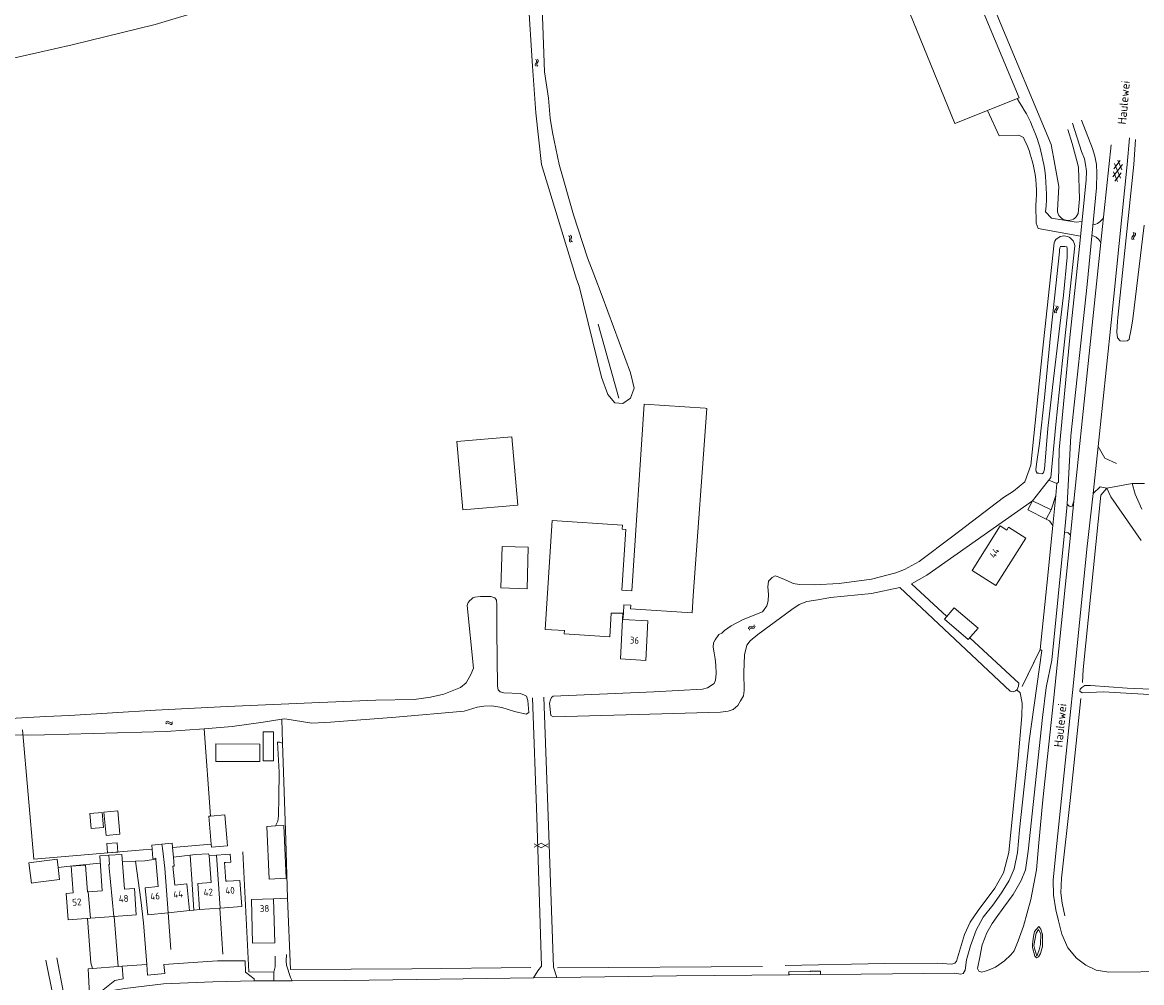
# Model space of a CAD drawing. Header units: metres. Extents: x 157366 to 159470, y 577030 to 578469.
# Tile 8 of 35: x 158170 to 158496, y 577261 to 577541. Entities that reach past the tile are written whole.
import ezdxf

# ---------------------------------------------------------------- set-up
doc = ezdxf.new("R2010")
doc.units = ezdxf.units.M
doc.header["$MEASUREMENT"] = 0
for name, color, linetype, lineweight in [('Gbkn_B01_hoofdgebouw', 1, 'Continuous', 18), ('Gbkn_B02_bijgebouw', 1, 'Continuous', 18), ('Gbkn_B07_tussenmuur', 252, 'Continuous', 18), ('Gbkn_B11_dakrand', 1, 'Continuous', 18), ('Gbkn_B14_dakrand bijgebouw', 1, 'Continuous', 18), ('Gbkn_S01_gesloten verharding (g)', 252, 'Continuous', 18), ('Gbkn_S01_gesloten verharding (k)', 252, 'Continuous', 18), ('Gbkn_S05_water', 252, 'Continuous', 18), ('Gbkn_T03_hek', 252, 'Continuous', 18), ('Gbkn_T09_insteek sloot', 252, 'Continuous', 18), ('Gbkn_T20_overige afscheiding', 252, 'Continuous', 18), ('Gbkn_V00_kant verharding', 252, 'Continuous', 18), ('Gbkn_W00_kant water (FD)', 252, 'Continuous', 18), ('Gbkn_Z02_huisnummer', 252, 'Continuous', 18), ('Gbkn_Z06_straatnaam', 7, 'Continuous', 18)]:
    doc.layers.add(name, color=color, linetype=linetype, lineweight=lineweight)
doc.styles.add('NLCS-ISO-M1000-T25', font='NLCS-ISO.ttf', dxfattribs={"height": 2.5})

msp = doc.modelspace()

# ---------------------------------------------------------------- linework, layer by layer
at = {"layer": 'Gbkn_B01_hoofdgebouw'}
for p, q in [((158347.73, 577375.62), (158351.25, 577430.02)), ((158351.25, 577430.02), (158369.12, 577428.86)), ((158369.12, 577428.86), (158369.56, 577428.83)), ((158463.16, 577399.19), (158464.5, 577401.89)), ((158464.5, 577401.89), (158469.91, 577399.2)), ((158468.54, 577396.52), (158463.16, 577399.19)), ((158469.91, 577399.2), (158468.54, 577396.52)), ((158322.43, 577364.35), (158324.5, 577396.13)), ((158324.5, 577396.13), (158344.96, 577394.8)), ((158344.96, 577394.8), (158344.88, 577393.56)), ((158455.1, 577394.51), (158446.88, 577381.56)), ((158456.99, 577393.31), (158455.1, 577394.51)), ((158457.52, 577394.15), (158456.99, 577393.31)), ((158462.54, 577390.96), (158457.52, 577394.15)), ((158344.78, 577375.81), (158345.94, 577393.49)), ((158344.88, 577393.56), (158345.94, 577393.49)), ((158453.79, 577377.17), (158462.54, 577390.96)), ((158446.88, 577381.56), (158453.79, 577377.17)), ((158347.73, 577375.62), (158344.78, 577375.81)), ((158345.22, 577368.95), (158345.39, 577371.51)), ((158345.39, 577371.51), (158347.41, 577371.38)), ((158347.41, 577371.38), (158347.34, 577370.36)), ((158365.57, 577374.09), (158365.25, 577369.19)), ((158341.7, 577369.07), (158341.25, 577362.22)), ((158345.08, 577369.07), (158341.7, 577369.07)), ((158344.36, 577355.71), (158345.08, 577369.07)), ((158345.1, 577367.2), (158345.22, 577368.95)), ((158347.34, 577370.36), (158365.25, 577369.19)), ((158345.1, 577367.2), (158352.4, 577366.81)), ((158352.4, 577366.81), (158351.79, 577355.23)), ((158328.07, 577363.99), (158322.43, 577364.35)), ((158328.01, 577363.09), (158328.07, 577363.99)), ((158341.25, 577362.22), (158328.01, 577363.09)), ((158351.79, 577355.23), (158344.36, 577355.71))]:
    msp.add_line(p, q, dxfattribs=at)
at = {"layer": 'Gbkn_B01_hoofdgebouw', "flags": 128}
for points in [[(158195.22, 577298.46), (158192.6, 577298.29), (158193.29, 577288.1)], [(158199.8, 577288.56), (158199.04, 577298.72), (158195.22, 577298.46)], [(158212.54, 577281.69), (158218.72, 577282.29), (158217.96, 577290.11), (158214.44, 577289.76), (158213.91, 577295.24), (158214.29, 577295.28), (158214.04, 577297.88)], [(158226.58, 577298.52), (158224.47, 577298.38), (158225, 577290.46), (158221.18, 577290.2), (158221.69, 577282.65), (158227.66, 577283.05)], [(158229.19, 577298.7), (158226.58, 577298.52)], [(158209.08, 577294.88), (158209.62, 577289.33), (158205.83, 577288.96), (158206.59, 577281.11), (158212.54, 577281.69)], [(158189.21, 577287.8), (158189, 577287.79), (158188.63, 577292.89)], [(158227.66, 577283.05), (158233.94, 577283.48), (158233.43, 577291.12), (158229.72, 577290.88)], [(158184.82, 577287.46), (158182.76, 577287.31), (158183.32, 577279.63), (158189.82, 577280.11)], [(158193.29, 577288.1), (158189.21, 577287.8)], [(158196.62, 577280.6), (158203.22, 577281.08), (158202.66, 577288.77), (158199.8, 577288.56)], [(158243.57, 577272.95), (158243.25, 577285.74), (158236.77, 577285.57), (158237.1, 577272.79), (158243.57, 577272.95)], [(158189.82, 577280.11), (158196.62, 577280.6)]]:
    msp.add_lwpolyline(points, dxfattribs=at)
at = {"layer": 'Gbkn_B02_bijgebouw'}
for p, q in [((158312.7, 577420.57), (158296.63, 577419.15)), ((158314.45, 577400.62), (158312.7, 577420.57)), ((158296.63, 577419.15), (158298.38, 577399.21)), ((158298.38, 577399.21), (158314.45, 577400.62)), ((158309.48, 577376.45), (158309.86, 577388.57)), ((158309.86, 577388.57), (158317.51, 577388.33)), ((158317.51, 577388.33), (158317.13, 577376.21)), ((158317.13, 577376.21), (158309.48, 577376.45))]:
    msp.add_line(p, q, dxfattribs=at)
at = {"layer": 'Gbkn_B07_tussenmuur', "flags": 128}
for points in [[(158210.68, 577301.67), (158210.83, 577300.49), (158211.56, 577294.69), (158212.54, 577281.69)], [(158195.22, 577298.46), (158195.42, 577295.78), (158195.23, 577295.76), (158196.62, 577280.6)], [(158226.58, 577298.52), (158227.66, 577283.05)], [(158189.21, 577287.8), (158189.82, 577280.11)]]:
    msp.add_lwpolyline(points, dxfattribs=at)
at = {"layer": 'Gbkn_B11_dakrand'}
msp.add_line((158369.56, 577428.83), (158365.57, 577374.09), dxfattribs=at)
at = {"layer": 'Gbkn_B11_dakrand', "flags": 128}
for points in [[(158210.68, 577301.67), (158207.71, 577301.39), (158207.82, 577300.24), (158208.07, 577297.53), (158208.89, 577297.61), (158208.91, 577297.28), (158209.08, 577294.88)], [(158214.04, 577297.88), (158213.77, 577300.73), (158213.66, 577301.95), (158210.68, 577301.67)], [(158229.72, 577290.88), (158229.32, 577290.85), (158228.95, 577296.3), (158229.35, 577296.33), (158230.75, 577296.42), (158230.59, 577298.79), (158229.19, 577298.7)], [(158184.82, 577287.46), (158184.27, 577295.25), (158188.43, 577295.54), (158188.63, 577292.89)]]:
    msp.add_lwpolyline(points, dxfattribs=at)
at = {"layer": 'Gbkn_B14_dakrand bijgebouw'}
for p, q in [((158441.67, 577370.67), (158438.81, 577367.32)), ((158448.64, 577364.73), (158441.67, 577370.67)), ((158438.81, 577367.32), (158445.78, 577361.38)), ((158445.78, 577361.38), (158448.64, 577364.73)), ((158243.2, 577334.5), (158240.16, 577334.48)), ((158240.16, 577334.48), (158240.23, 577326.02)), ((158243.26, 577326.04), (158243.2, 577334.5)), ((158226.4, 577330.96), (158226.38, 577325.85)), ((158239.25, 577330.89), (158226.4, 577330.96)), ((158239.22, 577325.79), (158239.25, 577330.89)), ((158226.38, 577325.85), (158239.22, 577325.79)), ((158240.23, 577326.02), (158243.26, 577326.04))]:
    msp.add_line(p, q, dxfattribs=at)
at = {"layer": 'Gbkn_B14_dakrand bijgebouw', "flags": 128}
for points in [[(158190.07, 577306.21), (158193.68, 577306.52), (158193.29, 577310.97), (158189.68, 577310.65), (158190.07, 577306.21)], [(158197.8, 577311.41), (158193.8, 577311.04), (158194.42, 577304.24), (158198.42, 577304.61), (158197.8, 577311.41)], [(158224.37, 577309.83), (158224.88, 577309.88), (158229.02, 577310.24), (158229.82, 577301.25), (158225.16, 577300.84), (158225.09, 577301.67), (158224.37, 577309.83)], [(158241.24, 577306.87), (158243.78, 577306.99), (158246.27, 577307.1), (158246.95, 577291.74), (158241.93, 577291.51), (158241.24, 577306.87)], [(158197.87, 577299.34), (158197.68, 577302.08), (158194.64, 577301.88), (158194.83, 577299.14), (158197.87, 577299.34)], [(158180.12, 577297.3), (158180.42, 577294.91), (158180.86, 577291.36), (158173.81, 577290.48), (158172.67, 577290.34), (158171.92, 577296.27), (158180.12, 577297.3)]]:
    msp.add_lwpolyline(points, dxfattribs=at)
at = {"layer": 'Gbkn_S01_gesloten verharding (g)', "flags": 128}
for points in [[(158323.31, 577300.82), (158321.26, 577302), (158319.21, 577300.82)], [(158319.21, 577301.79), (158321.27, 577300.6), (158323.31, 577301.78)]]:
    msp.add_lwpolyline(points, dxfattribs=at)
at = {"layer": 'Gbkn_S01_gesloten verharding (k)'}
for p, q in [((158490.73, 577499.95), (158487.91, 577496.33)), ((158490.12, 577501.13), (158488.24, 577498.72)), ((158490.19, 577496.01), (158488.45, 577500.27)), ((158490.52, 577498.41), (158489.37, 577501.23)), ((158489.27, 577495.04), (158488.12, 577497.87)), ((158490.4, 577497.55), (158488.53, 577495.14))]:
    msp.add_line(p, q, dxfattribs=at)
at = {"layer": 'Gbkn_S05_water'}
for p, q in [((158319.56, 577529.36), (158319.9, 577529.94)), ((158320.04, 577529.4), (158320.38, 577529.98)), ((158493.55, 577478.86), (158494, 577479.36)), ((158494.03, 577478.81), (158494.47, 577479.31)), ((158329.48, 577477.9), (158329.65, 577478.55)), ((158329.93, 577478.07), (158330.1, 577478.71)), ((158470.99, 577457.45), (158471.43, 577457.97)), ((158471.47, 577457.41), (158471.91, 577457.92)), ((158382.86, 577365.09), (158382.19, 577365.1)), ((158383.13, 577364.7), (158382.46, 577364.71)), ((158213.07, 577337.14), (158212.49, 577337.48)), ((158213.11, 577336.66), (158212.53, 577337))]:
    msp.add_line(p, q, dxfattribs=at)
for centre, start, end in [((158320.04, 577529.14), 154.3676, 245.0542), ((158319.42, 577530.17), 334.3676, 65.0542), ((158320.52, 577529.18), 154.3676, 245.0542), ((158319.9, 577530.21), 334.3676, 65.0542), ((158329.13, 577478.65), 349.4288, 80.1153), ((158329.59, 577478.81), 349.4288, 80.1153), ((158493.57, 577479.68), 322.9471, 53.6337), ((158494.05, 577479.63), 322.9471, 53.6337), ((158330, 577477.81), 169.4288, 260.1153), ((158330.45, 577477.97), 169.4288, 260.1153), ((158493.97, 577478.54), 142.9471, 233.6337), ((158494.45, 577478.49), 142.9471, 233.6337), ((158471.42, 577457.15), 144.1553, 234.8418), ((158471, 577458.27), 324.1553, 54.8418), ((158471.9, 577457.1), 144.1553, 234.8418), ((158471.48, 577458.23), 324.1553, 54.8418), ((158382.23, 577364.58), 93.5613, 184.2479), ((158382.83, 577365.62), 273.5613, 4.2479), ((158383.1, 577365.22), 273.5613, 4.2479), ((158382.5, 577364.18), 93.5613, 184.2479), ((158212.26, 577337), 64.1915, 154.8781), ((158212.3, 577336.53), 64.1915, 154.8781), ((158213.3, 577337.62), 244.1915, 334.8781), ((158213.34, 577337.14), 244.1915, 334.8781)]:
    msp.add_arc(centre, 0.527, start, end, dxfattribs=at)
at = {"layer": 'Gbkn_T03_hek'}
for p, q in [((158460.62, 577519.41), (158447.11, 577551.91)), ((158428.73, 577544.09), (158441.88, 577511.94)), ((158441.88, 577511.94), (158460.62, 577519.41))]:
    msp.add_line(p, q, dxfattribs=at)
at = {"layer": 'Gbkn_T09_insteek sloot'}
for p, q in [((158317.32, 577550.26), (158318.77, 577528.65)), ((158321.45, 577549.65), (158322.25, 577527.03)), ((158208.73, 577540.81), (158224.01, 577545.38)), ((158469.95, 577505.8), (158454.09, 577543.75)), ((158184.53, 577534.92), (158208.73, 577540.81)), ((158163.92, 577530.25), (158184.53, 577534.92)), ((158318.77, 577528.65), (158319.68, 577515.09)), ((158322.25, 577527.03), (158323.43, 577519.31)), ((158323.43, 577519.31), (158323.9, 577513.47)), ((158319.68, 577515.09), (158321.32, 577500)), ((158323.9, 577513.47), (158324.55, 577509.26)), ((158324.55, 577509.26), (158326.5, 577500)), ((158474.83, 577510.2, 0.08), (158476.12, 577506.09)), ((158470.99, 577500), (158469.95, 577505.8)), ((158477.7, 577500), (158476.12, 577506.09)), ((158494.1, 577500), (158494.55, 577507.28, 0.62)), ((158321.32, 577500), (158326.87, 577481.74)), ((158330.73, 577485.32), (158326.5, 577500)), ((158472.15, 577493.52), (158470.99, 577500)), ((158477.93, 577499.12), (158477.7, 577500)), ((158478.26, 577489.98), (158477.93, 577499.12)), ((158494.1, 577500), (158489.39, 577455.3)), ((158471.77, 577486.67), (158472.15, 577493.52)), ((158477.81, 577485.66), (158478.26, 577489.98)), ((158334.79, 577472.77), (158330.73, 577485.32)), ((158493.8, 577454.93), (158497.05, 577482.28)), ((158326.87, 577481.74), (158331.57, 577466.55)), ((158467.41, 577445.55), (158470.8, 577477.16)), ((158473.3, 577442.81), (158476.81, 577476.22)), ((158336.66, 577467.94), (158334.79, 577472.77)), ((158331.57, 577466.55), (158332.37, 577464.48)), ((158339.02, 577461.6), (158336.66, 577467.94)), ((158332.37, 577464.48), (158338.86, 577437.95)), ((158347.33, 577439.21), (158339.02, 577461.6)), ((158489.32, 577454.21), (158489.23, 577452.67)), ((158489.39, 577455.3), (158489.32, 577454.21)), ((158493.23, 577451.45), (158493.59, 577453.67)), ((158493.59, 577453.67), (158493.8, 577454.93)), ((158489.23, 577452.67), (158489.13, 577451.05)), ((158489.13, 577451.05), (158489.27, 577449.37)), ((158492.71, 577448.93), (158492.81, 577449.63)), ((158492.81, 577449.63), (158493.23, 577451.45)), ((158489.27, 577449.37), (158490.08, 577448.53)), ((158490.08, 577448.53), (158491.06, 577448.46)), ((158491.06, 577448.46), (158492.12, 577448.54)), ((158492.12, 577448.54), (158492.71, 577448.93)), ((158463.99, 577412.28), (158467.41, 577445.55)), ((158471.28, 577424.14), (158473.3, 577442.81)), ((158338.86, 577437.95), (158340.72, 577432.92)), ((158348.33, 577434.68), (158347.33, 577439.21)), ((158347.35, 577431.84), (158348.33, 577434.68)), ((158340.72, 577432.92), (158342.7, 577430.48)), ((158342.7, 577430.48), (158345.03, 577430.24)), ((158345.03, 577430.24), (158347.35, 577431.84)), ((158469.84, 577408.65), (158471.28, 577424.14)), ((158462.24, 577407.43), (158463.99, 577412.28)), ((158458.98, 577404.71), (158462.24, 577407.43)), ((158464.5, 577401.89), (158469.84, 577408.65)), ((158456.09, 577402.86), (158458.98, 577404.71)), ((158433.68, 577380.19), (158464.5, 577401.89)), ((158441.26, 577391.56), (158456.09, 577402.86)), ((158431.49, 577384.16), (158441.26, 577391.56)), ((158424.71, 577380.81), (158427.18, 577381.86)), ((158427.18, 577381.86), (158431.49, 577384.16)), ((158387.51, 577378.45), (158387.37, 577376.77)), ((158388.63, 577379.44), (158387.51, 577378.45)), ((158389.5, 577379.93), (158388.63, 577379.44)), ((158390.37, 577379.66), (158389.5, 577379.93)), ((158392.87, 577378.65), (158390.37, 577379.66)), ((158394.76, 577377.75), (158392.87, 577378.65)), ((158408.18, 577377.78), (158417.54, 577379.03)), ((158417.54, 577379.03), (158424.71, 577380.81)), ((158429.26, 577377.61), (158433.68, 577380.19)), ((158387.37, 577376.77), (158387.52, 577374.49)), ((158396.55, 577377.44), (158394.76, 577377.75)), ((158400.86, 577377.37), (158396.55, 577377.44)), ((158400.86, 577377.37), (158408.18, 577377.78)), ((158417.62, 577374.81), (158405.59, 577373.65)), ((158417.62, 577374.81), (158425.86, 577376.55)), ((158425.86, 577376.55), (158457.96, 577346.36)), ((158429.26, 577377.61), (158439.5, 577368.12)), ((158299.73, 577371.3), (158299.97, 577372.18)), ((158299.97, 577372.18), (158300.57, 577372.83)), ((158300.57, 577372.83), (158300.74, 577373.01)), ((158300.74, 577373.01), (158301.33, 577373.58)), ((158301.33, 577373.58), (158301.92, 577373.79)), ((158301.92, 577373.79), (158303.53, 577373.94)), ((158303.53, 577373.94), (158306.58, 577373.98)), ((158306.58, 577373.98), (158307.77, 577373.57)), ((158307.77, 577373.57), (158308.2, 577372.9)), ((158308.2, 577372.9), (158308.31, 577371.54)), ((158308.31, 577371.54), (158308.34, 577363.9)), ((158387.49, 577372.63), (158387.01, 577371.26)), ((158387.52, 577374.49), (158387.49, 577372.63)), ((158396.44, 577371.56), (158394.37, 577370.13)), ((158398.73, 577372.51), (158396.44, 577371.56)), ((158401.96, 577372.97), (158398.73, 577372.51)), ((158405.59, 577373.65), (158401.96, 577372.97)), ((158301.55, 577353.02), (158299.73, 577371.3)), ((158380.18, 577367.26), (158385.76, 577369.48)), ((158394.37, 577370.13), (158384.47, 577362.81)), ((158387.01, 577371.26), (158385.76, 577369.48)), ((158374.7, 577364.04), (158376.64, 577365.35)), ((158376.64, 577365.35), (158380.18, 577367.26)), ((158308.34, 577363.9), (158308.54, 577347.82)), ((158371.97, 577361.33), (158373.05, 577362.81)), ((158373.05, 577362.81), (158373.93, 577363.22)), ((158373.93, 577363.22), (158374.7, 577364.04)), ((158384.47, 577362.81), (158382.15, 577360.99)), ((158446.22, 577361.89), (158460.48, 577348.66)), ((158371.42, 577359.13), (158371.49, 577360.39)), ((158371.67, 577357.48), (158371.42, 577359.13)), ((158371.49, 577360.39), (158371.97, 577361.33)), ((158381.22, 577359.71), (158380.52, 577356.94)), ((158382.15, 577360.99), (158381.22, 577359.71)), ((158371.99, 577355.8), (158371.67, 577357.48)), ((158372.21, 577353.91), (158371.99, 577355.8)), ((158380.52, 577356.94), (158380.36, 577351.79)), ((158300.77, 577351.2), (158301.55, 577353.02)), ((158372.26, 577351.35), (158372.21, 577353.91)), ((158380.36, 577351.79), (158380.4, 577346.56)), ((158297.77, 577347.44), (158299.41, 577348.77)), ((158299.41, 577348.77), (158300.77, 577351.2)), ((158369.71, 577347.27), (158371.74, 577348.58)), ((158371.74, 577348.58), (158372.09, 577349.52)), ((158372.09, 577349.52), (158372.26, 577351.35)), ((158460.41, 577347.79), (158460.48, 577348.66)), ((158288.99, 577344.53), (158292.91, 577345.49)), ((158292.91, 577345.49), (158297.77, 577347.44)), ((158308.54, 577347.82), (158308.74, 577346.68)), ((158308.74, 577346.68), (158309.27, 577346.11)), ((158309.27, 577346.11), (158310.33, 577345.88)), ((158310.33, 577345.88), (158315.16, 577345.69)), ((158315.16, 577345.69), (158316.2, 577345.25)), ((158316.2, 577345.25), (158316.95, 577344.82)), ((158324.78, 577344.86), (158354.14, 577346.11)), ((158354.14, 577346.11), (158368.34, 577346.89)), ((158368.34, 577346.89), (158369.71, 577347.27)), ((158380.4, 577346.56), (158380.22, 577344.96)), ((158457.96, 577346.36), (158458.32, 577346.22)), ((158458.32, 577346.22), (158458.88, 577346.16)), ((158458.88, 577346.16), (158459.59, 577346.44)), ((158459.59, 577346.44), (158460.01, 577346.81)), ((158460.01, 577346.81), (158460.41, 577347.79)), ((158478.4, 577346.87), (158478.3, 577346.31)), ((158478.3, 577346.31), (158479.04, 577345.82)), ((158478.85, 577347.36), (158478.4, 577346.87)), ((158478.93, 577347.41), (158478.85, 577347.36)), ((158479.81, 577347.93), (158478.93, 577347.41)), ((158479.04, 577345.82), (158485.21, 577346.09)), ((158481.39, 577347.93), (158479.81, 577347.93)), ((158492.09, 577347.24), (158481.39, 577347.93)), ((158485.21, 577346.09), (158516.95, 577344.28)), ((158508.79, 577346.49), (158492.09, 577347.24)), ((158259.04, 577343.12), (158273.01, 577343.7)), ((158273.01, 577343.7), (158284.21, 577343.93)), ((158284.21, 577343.93), (158288.99, 577344.53)), ((158302.56, 577341.64), (158304.59, 577341.96)), ((158304.59, 577341.96), (158306.88, 577342.07)), ((158306.88, 577342.07), (158309.77, 577341.57)), ((158316.95, 577344.82), (158317.35, 577343.57)), ((158317.35, 577343.57), (158317.71, 577340.11)), ((158323.72, 577342.86), (158323.96, 577343.75)), ((158324.03, 577339.26), (158323.72, 577342.86)), ((158323.96, 577343.75), (158324.24, 577344.44)), ((158324.24, 577344.44), (158324.78, 577344.86)), ((158378.57, 577342.18), (158377.27, 577340.99)), ((158379.42, 577343.52), (158378.57, 577342.18)), ((158380.22, 577344.96), (158379.42, 577343.52)), ((158259.84, 577337.24), (158278.85, 577338.71)), ((158278.85, 577338.71), (158298.85, 577340.53)), ((158298.85, 577340.53), (158302.56, 577341.64)), ((158309.77, 577341.57), (158313.52, 577340.35)), ((158316.92, 577339.59), (158313.52, 577340.35)), ((158317.71, 577340.11), (158316.92, 577339.59)), ((158324.74, 577338.85), (158324.03, 577339.26)), ((158349.58, 577339.51), (158324.74, 577338.85)), ((158373.53, 577340.16), (158349.58, 577339.51)), ((158375.82, 577340.45), (158373.53, 577340.16)), ((158377.27, 577340.99), (158375.82, 577340.45)), ((158223.01, 577335.31), (158231.16, 577335.97)), ((158231.16, 577335.97), (158240.16, 577337.28)), ((158240.16, 577337.28), (158245.65, 577338.13)), ((158245.65, 577338.13), (158246.49, 577338.25)), ((158246.49, 577338.25), (158254.36, 577336.97)), ((158254.36, 577336.97), (158259.84, 577337.24)), ((158211.96, 577334.59), (158223.01, 577335.31))]:
    msp.add_line(p, q, dxfattribs=at)
at = {"layer": 'Gbkn_T09_insteek sloot', "flags": 128}
for points in [[(158083.04, 577333.86), (158084.23, 577333.31), (158085.99, 577333.41), (158105.9, 577335.03), (158116.79, 577335.71), (158129.9, 577336.43), (158142.16, 577337.1), (158150.06, 577337.54), (158161.09, 577338.1), (158176.82, 577338.9), (158183.72, 577339.25), (158208.78, 577340.75), (158229.74, 577341.85), (158254.4, 577342.92), (158259.04, 577343.12)], [(158087.92, 577324), (158087.28, 577326.08), (158087.36, 577326.58), (158087.92, 577327), (158090.33, 577327.1), (158101.41, 577327.29), (158116.63, 577328.2), (158130.88, 577329.26), (158136.62, 577329.68), (158137.82, 577329.82), (158152.84, 577331.63), (158162.61, 577333.4), (158165.4, 577333.57), (158171.64, 577333.46), (158176.44, 577333.59), (158211.96, 577334.59)]]:
    msp.add_lwpolyline(points, dxfattribs=at)
at = {"layer": 'Gbkn_T09_insteek sloot'}
for centre, radius, start, end in [((158474.89, 577486.77), 3.12, 181.8538, 339.1969), ((158473.7, 577475.99), 3.13, 4.0815, 158.1043)]:
    msp.add_arc(centre, radius, start, end, dxfattribs=at)
at = {"layer": 'Gbkn_T20_overige afscheiding'}
for p, q in [((158337.86, 577453.4), (158343.9, 577431.85)), ((158471.3, 577403.44), (158471.64, 577406.86)), ((158484.45, 577403.49), (158486.2, 577405.54)), ((158470.43, 577394.65), (158471.3, 577403.44)), ((158479.32, 577352.6), (158484.45, 577403.49)), ((158468.68, 577377.29), (158470.43, 577394.65)), ((158466.73, 577358.5), (158468.68, 577377.29)), ((158461.52, 577347.69), (158466.73, 577358.5)), ((158461.52, 577347.69), (158466.45, 577357.91)), ((158479.05, 577348.81), (158479.32, 577352.6))]:
    msp.add_line(p, q, dxfattribs=at)
at = {"layer": 'Gbkn_T20_overige afscheiding', "flags": 128}
for points in [[(158459.93, 577346.73), (158460.91, 577345.81), (158461.51, 577342.87), (158461.44, 577339.12), (158460.38, 577326.68), (158457.62, 577299.22), (158456.1, 577293.32), (158453.55, 577288.9), (158448.71, 577282.38), (158446.37, 577278.98), (158444.67, 577275.34), (158442.36, 577267.55)], [(158442.36, 577267.55), (158444.67, 577275.34), (158446.37, 577278.98), (158448.71, 577282.38), (158453.55, 577288.9), (158456.1, 577293.32), (158457.62, 577299.22), (158460.38, 577326.68), (158461.44, 577339.12), (158461.51, 577342.87), (158461.39, 577343.44)], [(158473.97, 577280.75), (158473.21, 577284.44), (158472.82, 577287.46), (158472.93, 577291.75), (158475.54, 577314.46), (158478.62, 577344.17)], [(158243.78, 577306.99), (158244.5, 577308.4), (158244.68, 577310), (158244.77, 577315.36), (158244.89, 577322.67), (158244.39, 577331.43), (158245.08, 577331.48), (158245.86, 577331.19), (158245.65, 577338.13)], [(158170.02, 577335), (158173.32, 577297.29), (158205.18, 577300.02), (158207.82, 577300.24)], [(158224.88, 577309.88), (158223.01, 577335.31)], [(158243.25, 577285.74), (158247.32, 577285.91), (158246.8, 577302.88), (158245.86, 577331.19)], [(158213.77, 577300.73), (158225.09, 577301.67)], [(158199.33, 577296.61), (158203.03, 577296.76), (158204.53, 577285.47), (158205.3, 577278.69), (158206.26, 577266.62)], [(158203.03, 577296.76), (158205.74, 577296.84), (158208.91, 577297.28)], [(158214.04, 577297.88), (158218.89, 577298.47), (158219.37, 577291.51), (158219.96, 577282.44), (158218.72, 577282.29)], [(158218.89, 577298.47), (158220.49, 577298.69), (158224.3, 577298.84), (158224.47, 577298.38)], [(158234.31, 577299.41), (158235.25, 577280.03), (158236.01, 577264.41), (158243.3, 577264.33)], [(158192.59, 577296.14), (158184.68, 577295.36), (158180.42, 577294.91)], [(158247.32, 577285.91), (158248.13, 577265.11), (158283.58, 577265.34), (158318.28, 577265.74)], [(158188.98, 577280.05), (158189.94, 577267.06), (158190.49, 577265.39)], [(158196.77, 577280.61), (158197.96, 577265.97)], [(158212.52, 577281.69), (158213.33, 577270.91)], [(158219.96, 577282.44), (158221.69, 577282.65)], [(158227.58, 577283.05), (158228.43, 577269.59)], [(158392.41, 577266.31), (158421.42, 577266.85), (158436.76, 577266.99), (158441, 577266.71), (158441.86, 577266.96), (158442.36, 577267.55)], [(158326.02, 577265.63), (158385.78, 577266.03)]]:
    msp.add_lwpolyline(points, dxfattribs=at)
at = {"layer": 'Gbkn_V00_kant verharding'}
for p, q in [((158451.44, 577515.71), (158454.82, 577508.38)), ((158476.22, 577511.99, 0.27), (158478.82, 577503.73)), ((158478.78, 577512.95, 0.27), (158482.04, 577504.65)), ((158454.82, 577508.38), (158460.51, 577508.53)), ((158460.51, 577508.53), (158461.87, 577507.87)), ((158484.72, 577480.03), (158487.49, 577505.74, 0.77)), ((158492.8, 577507.77, 0.82), (158492.08, 577500)), ((158478.82, 577503.73), (158479.66, 577501.67)), ((158482.04, 577504.65), (158482.65, 577502.39)), ((158482.65, 577502.39), (158483.14, 577500)), ((158479.66, 577501.67), (158479.94, 577500)), ((158480.21, 577498.01), (158479.94, 577500)), ((158483.28, 577497.48), (158483.14, 577500)), ((158487.42, 577453.88), (158492.08, 577500)), ((158478.19, 577476.06), (158480.14, 577495.42)), ((158480.14, 577495.42), (158480.21, 577498.01)), ((158483.15, 577493.17), (158483.28, 577497.48)), ((158480.41, 577464.95), (158483.15, 577493.17)), ((158465.52, 577488.1), (158465.6, 577482.83)), ((158468.32, 577486.16), (158470.06, 577484.34)), ((158465.6, 577482.83), (158466.16, 577481.31)), ((158470.06, 577484.34), (158477.26, 577483.12)), ((158477.26, 577483.12), (158478.92, 577483.3)), ((158466.16, 577481.31), (158478.5, 577479.1)), ((158480.55, 577440.09), (158484.72, 577480.03)), ((158475.41, 577449.49), (158478.19, 577476.06)), ((158475.68, 577420.8), (158480.41, 577464.95)), ((158483.64, 577417.72), (158487.42, 577453.88)), ((158472.3, 577416.69), (158475.41, 577449.49)), ((158476.58, 577401.8), (158480.55, 577440.09)), ((158474.61, 577400.85), (158475.68, 577420.8)), ((158472.06, 577407.32), (158472.3, 577416.69)), ((158469.24, 577407.9), (158471.64, 577406.86)), ((158471.64, 577406.86), (158472.06, 577407.32)), ((158471.64, 577406.86), (158471.3, 577403.44)), ((158482.2, 577403.95), (158484.24, 577405.96)), ((158484.24, 577405.96), (158486.2, 577405.54)), ((158486.2, 577405.54), (158493.55, 577406.86)), ((158486.2, 577405.54), (158487.4, 577403.02)), ((158493.55, 577406.86), (158494.49, 577403.76)), ((158493.55, 577406.86), (158497.18, 577406.86)), ((158469.91, 577399.2), (158471.3, 577403.44)), ((158471.3, 577403.44), (158470.43, 577394.65)), ((158473.85, 577392.5), (158474.61, 577400.85)), ((158474.61, 577400.85), (158475.19, 577400.31)), ((158476.58, 577401.8), (158475.6, 577391.85)), ((158476.11, 577400.28), (158476.58, 577401.8)), ((158487.4, 577403.02), (158496.23, 577390.29)), ((158494.49, 577403.76), (158496.42, 577399.45)), ((158468.54, 577396.52), (158469.91, 577399.2)), ((158475.19, 577400.31), (158475.55, 577400.21)), ((158475.55, 577400.21), (158476.11, 577400.28)), ((158469.48, 577396.02), (158468.54, 577396.52)), ((158468.68, 577377.29), (158470.43, 577394.65)), ((158470.43, 577394.65), (158469.48, 577396.02)), ((158466.73, 577358.5), (158468.68, 577377.29))]:
    msp.add_line(p, q, dxfattribs=at)
at = {"layer": 'Gbkn_V00_kant verharding', "flags": 128}
for points in [[(158488.96, 577412.71), (158485.57, 577414.33), (158483.64, 577417.72), (158482.2, 577403.95), (158480.4, 577387.78), (158476.46, 577348.73), (158474.3, 577328.1), (158471.27, 577299.1), (158470.54, 577291.16), (158470.64, 577286.82), (158471.27, 577282.5), (158472.06, 577279.32), (158473.05, 577275.4), (158474.85, 577271.45), (158477.35, 577268.46), (158480.05, 577266.41), (158483.07, 577264.97), (158486.77, 577264.33), (158514.63, 577264.65), (158554.63, 577265.11), (158621.93, 577265.58), (158712.93, 577266.47), (158737.45, 577266.76)], [(158475.6, 577391.85), (158474.92, 577392.47), (158474.51, 577392.73), (158473.85, 577392.5), (158470.18, 577355.41), (158468.51, 577347.37), (158467.44, 577338.69), (158463.28, 577299.67), (158462.51, 577294.21), (158461.16, 577291.05), (158458.83, 577287.03), (158456.19, 577283.26), (158453.91, 577280.18), (158452.73, 577278.54), (158451.19, 577275.78), (158449.85, 577272.34), (158449.11, 577268.71), (158448.51, 577265.42), (158448.86, 577264.6), (158449.74, 577264.39), (158451.35, 577264.84), (158453.74, 577265.83), (158456.37, 577267.67), (158458.18, 577269.36), (158459.15, 577270.6), (158460.34, 577273.46), (158461.87, 577277.79), (158464.02, 577285.52), (158465.68, 577294.22), (158466.39, 577302.03), (158467.54, 577314.59), (158470.59, 577343.52), (158475.6, 577391.85)], [(158402.74, 577263.62), (158414.54, 577263.72), (158441.82, 577264.01), (158443.62, 577263.77), (158444.26, 577263.97), (158444.87, 577264.93), (158445.24, 577267.9), (158446.44, 577272.01), (158448.07, 577276.56), (158450.15, 577280.36), (158452.97, 577283.87), (158455.5, 577287.53), (158457.74, 577291.07), (158459.15, 577294.54), (158460.17, 577299.23), (158460.75, 577305.88), (158463.51, 577331.84), (158467.28, 577358.14), (158466.73, 577358.5)], [(158318.76, 577344.41), (158320.02, 577309.57), (158321.35, 577266.07)], [(158322.06, 577344.53), (158323.31, 577309.84), (158324.86, 577265.84)], [(158467.41, 577275.36), (158466.96, 577276.86), (158466.33, 577277.66), (158465.11, 577276.24), (158464.84, 577274.77), (158464.47, 577272.49), (158464.49, 577271.57), (158465.21, 577268.98), (158465.69, 577268.57), (158466.3, 577268.8), (158466.89, 577269.83), (158467.39, 577271.83), (158467.41, 577275.36)], [(158466.93, 577275.52), (158466.28, 577276.82), (158465.54, 577275.71), (158464.9, 577272.13), (158465.23, 577270.98), (158465.77, 577269), (158466.49, 577270.88), (158466.81, 577272.45), (158466.93, 577275.52)], [(158176.44, 577255.52), (158178.55, 577255.93), (158178.95, 577257.21), (158176.86, 577267.8)], [(158180, 577268.57), (158182.08, 577257.81), (158182.92, 577256.84), (158185.93, 577257.26)], [(158192.63, 577258.38), (158199.84, 577259.58), (158211.18, 577260.97), (158225.56, 577261.48), (158237.62, 577261.78), (158237.58, 577262.39), (158235.1, 577264.31), (158234.94, 577267.64), (158226.87, 577267.64), (158211.24, 577266.58), (158211.53, 577263.97), (158206.52, 577263.44), (158206.26, 577266.62), (158199.13, 577266.06)], [(158237.62, 577261.78), (158243.29, 577261.8), (158243.3, 577264.33), (158243.67, 577265.93), (158243.69, 577269)], [(158243.29, 577261.8), (158248.64, 577261.82), (158248.14, 577262.82), (158247, 577266.41), (158246.88, 577267.63), (158247.04, 577269.53)], [(158189.62, 577257.87), (158189.19, 577265.29), (158190.49, 577265.39), (158197.96, 577265.97), (158199.13, 577266.06), (158199.43, 577262.43), (158196.96, 577261.96), (158192.63, 577258.38), (158189.62, 577257.87)], [(158248.64, 577261.82), (158264.34, 577261.87), (158319.02, 577262.69), (158320.33, 577264.76), (158321.35, 577266.07)], [(158324.86, 577265.84), (158325.8, 577262.78)], [(158402.74, 577263.62), (158402.73, 577264.67), (158399.76, 577264.64), (158399.73, 577264.5), (158393.49, 577264.48), (158393.47, 577263.99)], [(158393.63, 577263.54), (158402.74, 577263.62)], [(158319.02, 577262.69), (158325.8, 577262.78), (158360.72, 577263.26), (158393.63, 577263.54)]]:
    msp.add_lwpolyline(points, dxfattribs=at)
at = {"layer": 'Gbkn_V00_kant verharding'}
msp.add_lwpolyline([(158393.47, 577263.99, 0.398816), (158393.63, 577263.54)], format="xyb", dxfattribs=at)
at = {"layer": 'Gbkn_V00_kant verharding', "extrusion": (0, 0, -1)}
for centre, radius, start, end in [((-158418.21, 577491.17), 50.36, 146.18, 169.9068), ((-158418.25, 577491.17), 50.32, 169.8923, 185.7136)]:
    msp.add_arc(centre, radius, start, end, dxfattribs=at)
at = {"layer": 'Gbkn_V00_kant verharding'}
for centre, radius, start, end in [((158428.89, 577491.56), 36.79, 13.2643, 26.3107), ((158428.86, 577491.54), 36.82, 354.6447, 13.28), ((158481.21, 577487), 4.75, 280.7448, 326.6439), ((158481.29, 577476), 3.28, 18.1963, 81.095)]:
    msp.add_arc(centre, radius, start, end, dxfattribs=at)
at = {"layer": 'Gbkn_W00_kant water (FD)'}
for p, q in [((158472.71, 577476.09), (158472.44, 577475.66)), ((158473.27, 577476.09), (158472.71, 577476.09)), ((158473.94, 577476.03), (158473.27, 577476.09)), ((158474.29, 577475.99), (158473.94, 577476.03)), ((158474.57, 577475.92), (158474.29, 577475.99)), ((158474.61, 577475.54), (158474.57, 577475.92)), ((158472.35, 577474.47), (158469.86, 577451.07)), ((158472.44, 577475.66), (158472.35, 577474.94)), ((158472.35, 577474.94), (158472.35, 577474.47)), ((158473.57, 577461.82), (158474.65, 577472.91)), ((158474.65, 577472.91), (158474.61, 577475.54)), ((158470.68, 577437.43), (158473.57, 577461.82)), ((158469.86, 577451.07), (158467.97, 577432.02)), ((158468.95, 577422.98), (158470.68, 577437.43)), ((158467.97, 577432.02), (158466.51, 577418.58)), ((158468.01, 577411.08), (158468.95, 577422.98)), ((158466.51, 577418.58), (158465.69, 577412.51)), ((158465.69, 577412.51), (158465.52, 577410.9)), ((158465.52, 577410.9), (158465.59, 577410.44)), ((158467.7, 577410), (158468.01, 577411.08)), ((158465.59, 577410.44), (158465.88, 577409.92)), ((158465.88, 577409.92), (158466.4, 577409.89)), ((158466.4, 577409.89), (158467.24, 577409.71)), ((158467.24, 577409.71), (158467.7, 577410))]:
    msp.add_line(p, q, dxfattribs=at)

# ---------------------------------------------------------------- texts
at = {"layer": 'Gbkn_Z02_huisnummer', "style": 'NLCS-ISO-M1000-T25'}
for s, rotation, p in [('44', 57.5816, (158453.47, 577384.94)), ('36', 356.2736, (158347.03, 577360.25)), ('48', 4.1305, (158198.16, 577284.69)), ('46', 5.511, (158207.4, 577285.35)), ('44', 5.511, (158214.09, 577285.96)), ('42', 3.8407, (158222.89, 577286.56)), ('40', 3.8407, (158229.24, 577287.08)), ('52', 4.1305, (158184.62, 577283.69)), ('38', 1.4321, (158239.23, 577281.88))]:
    msp.add_text(s, height=2, rotation=rotation, dxfattribs=at).set_placement(p)
at = {"layer": 'Gbkn_Z06_straatnaam', "style": 'NLCS-ISO-M1000-T25'}
for rotation, p in [(84.9508, (158491.8, 577511.58)), (84.432, (158473.21, 577329.88))]:
    msp.add_text('Haulewei', height=2.5, rotation=rotation, dxfattribs=at).set_placement(p)

doc.saveas('drawing.dxf')
